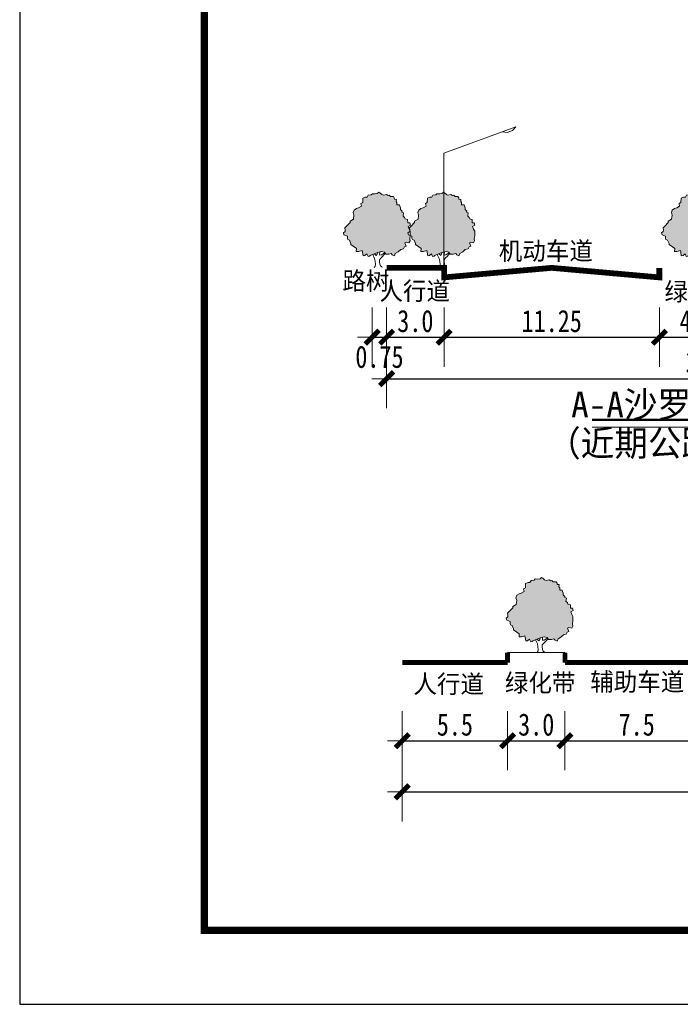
# Model space of a CAD drawing. Extents: x 38389316 to 38391210, y 2479116 to 2480544.
# Tile 1 of 68: x 38389316 to 38389450, y 2479219 to 2479419. Entities that reach past the tile are written whole.
import ezdxf
from ezdxf.enums import TextEntityAlignment as Align

# ---------------------------------------------------------------- set-up
doc = ezdxf.new("R2010")
doc.units = 0
doc.header["$LTSCALE"] = 2
doc.layers.get('0').update_dxf_attribs({"linetype": 'CONTINUOUS', "lineweight": 9})
doc.layers.get('Defpoints').update_dxf_attribs({"linetype": 'CONTINUOUS', "lineweight": 9})
doc.layers.add('DM-横断面', color=7, linetype='CONTINUOUS', lineweight=9)
for name, color, linetype in [('PUB_TITLE', 4, 'CONTINUOUS'), ('修改', 6, 'CONTINUOUS'), ('图例', 3, 'CONTINUOUS'), ('远期红线', 30, 'CONTINUOUS')]:
    doc.layers.add(name, color=color, linetype=linetype)
doc.styles.add('DIMST', font='txt', dxfattribs={"width": 0.8})
doc.dimstyles.new('ISO-25', dxfattribs={"dimtxt": 3.5, "dimasz": 2.5, "dimexe": 1.25, "dimexo": 0.625, "dimtad": 1, "dimtxsty": 'Standard', "dimblk": 'ARCHTICK', "dimcen": 2.5, "dimadec": 0, "dimazin": 0, "dimtfac": 1, "dimtmove": 0, "dimatfit": 3, "dimfxl": 1, "dimarcsym": 0})

# ---------------------------------------------------------------- blocks, each defined once
blk = doc.blocks.new('尺寸线1')
for p, q in [((0, 120), (0, -120)), ((-60, 0), (60, 0))]:
    blk.add_line(p, q)
at = {"const_width": 20}
blk.add_lwpolyline([(-28, -28), (28, 28)], dxfattribs=at)
blk = doc.blocks.new('*D38')
at = {"layer": 'Defpoints', "color": 0, "transparency": 16777216}
for p in [(434.47, 684.54), (463.63, 684.54), (463.63, 684.54)]:
    blk.add_point(p, dxfattribs=at)
at = {"layer": 'DM-横断面', "color": 0, "lineweight": -2, "transparency": 16777216}
blk.add_line((434.52, 684.54), (463.58, 684.54), dxfattribs=at)
at = {"layer": 'DM-横断面', "color": 0, "lineweight": -2, "transparency": 16777216, "xscale": 0.05, "yscale": 0.05, "zscale": 0.05, "rotation": 180}
blk.add_blockref('尺寸线1', (434.47, 684.54), dxfattribs=at)
at = {"layer": 'DM-横断面', "color": 0, "lineweight": -2, "transparency": 16777216, "xscale": 0.05, "yscale": 0.05, "zscale": 0.05}
blk.add_blockref('尺寸线1', (463.63, 684.54), dxfattribs=at)
at = {"layer": 'DM-横断面', "color": 0, "transparency": 16777216, "insert": (449.05, 687.79), "char_height": 4.5, "attachment_point": 5, "style": 'DIMST'}
blk.add_mtext('7.5', dxfattribs=at)
blk = doc.blocks.new('*D45')
at = {"layer": 'Defpoints', "color": 0, "transparency": 16777216}
for p in [(401.42, 674.16), (712.46, 674.16), (712.46, 674.16)]:
    blk.add_point(p, dxfattribs=at)
at = {"layer": 'DM-横断面', "color": 0, "lineweight": -2, "transparency": 16777216}
blk.add_line((401.47, 674.16), (712.41, 674.16), dxfattribs=at)
at = {"layer": 'DM-横断面', "color": 0, "lineweight": -2, "transparency": 16777216, "xscale": 0.05, "yscale": 0.05, "zscale": 0.05, "rotation": 180}
blk.add_blockref('尺寸线1', (401.42, 674.16), dxfattribs=at)
at = {"layer": 'DM-横断面', "color": 0, "lineweight": -2, "transparency": 16777216, "xscale": 0.05, "yscale": 0.05, "zscale": 0.05}
blk.add_blockref('尺寸线1', (712.46, 674.16), dxfattribs=at)
at = {"layer": 'DM-横断面', "color": 0, "transparency": 16777216, "insert": (556.94, 679.29), "char_height": 4.5, "attachment_point": 5, "style": 'DIMST'}
blk.add_mtext('80.0', dxfattribs=at)
blk = doc.blocks.new('*D46')
at = {"layer": 'Defpoints', "color": 0, "transparency": 16777216}
for p in [(422.81, 684.54), (434.47, 684.54), (434.47, 684.54)]:
    blk.add_point(p, dxfattribs=at)
at = {"layer": 'DM-横断面', "color": 0, "lineweight": -2, "transparency": 16777216}
blk.add_line((422.86, 684.54), (434.42, 684.54), dxfattribs=at)
at = {"layer": 'DM-横断面', "color": 0, "lineweight": -2, "transparency": 16777216, "xscale": 0.05, "yscale": 0.05, "zscale": 0.05, "rotation": 180}
blk.add_blockref('尺寸线1', (422.81, 684.54), dxfattribs=at)
at = {"layer": 'DM-横断面', "color": 0, "lineweight": -2, "transparency": 16777216, "xscale": 0.05, "yscale": 0.05, "zscale": 0.05}
blk.add_blockref('尺寸线1', (434.47, 684.54), dxfattribs=at)
at = {"layer": 'DM-横断面', "color": 0, "transparency": 16777216, "insert": (428.64, 687.79), "char_height": 4.5, "attachment_point": 5, "style": 'DIMST'}
blk.add_mtext('3.0', dxfattribs=at)
blk = doc.blocks.new('*D47')
at = {"layer": 'Defpoints', "color": 0, "transparency": 16777216}
for p in [(401.42, 684.54), (422.81, 684.54), (422.81, 684.54)]:
    blk.add_point(p, dxfattribs=at)
at = {"layer": 'DM-横断面', "color": 0, "lineweight": -2, "transparency": 16777216}
blk.add_line((401.47, 684.54), (422.76, 684.54), dxfattribs=at)
at = {"layer": 'DM-横断面', "color": 0, "lineweight": -2, "transparency": 16777216, "xscale": 0.05, "yscale": 0.05, "zscale": 0.05, "rotation": 180}
blk.add_blockref('尺寸线1', (401.42, 684.54), dxfattribs=at)
at = {"layer": 'DM-横断面', "color": 0, "lineweight": -2, "transparency": 16777216, "xscale": 0.05, "yscale": 0.05, "zscale": 0.05}
blk.add_blockref('尺寸线1', (422.81, 684.54), dxfattribs=at)
at = {"layer": 'DM-横断面', "color": 0, "transparency": 16777216, "insert": (412.12, 687.79), "char_height": 4.5, "attachment_point": 5, "style": 'DIMST'}
blk.add_mtext('5.5', dxfattribs=at)
blk = doc.blocks.new('道路树')
at = {"color": 0}
blk.add_lwpolyline([(-1.372, 2.884), (-1.325, 3.022), (-1.208, 3.102), (-1.09, 3.131), (-0.942, 3.23), (-0.974, 3.359), (-0.876, 3.408), (-0.866, 3.635), (-0.741, 3.695), (-0.642, 3.696), (-0.584, 3.795), (-0.427, 3.815), (-0.369, 3.875), (-0.22, 3.865), (-0.113, 3.885), (-0.035, 3.956), (0.027, 3.926), (0.126, 3.839), (0.205, 3.801), (0.362, 3.83), (0.449, 3.783), (0.508, 3.792), (0.579, 3.733), (0.607, 3.725), (0.725, 3.735), (0.776, 3.656), (0.777, 3.589), (0.883, 3.579), (0.876, 3.472), (0.915, 3.413), (0.916, 3.295), (1.043, 3.296), (1.063, 3.218), (1.095, 3.128), (1.104, 3.05), (1.183, 2.963), (1.175, 2.904), (1.262, 2.874), (1.244, 2.708), (1.315, 2.639), (1.335, 2.56), (1.473, 2.522), (1.474, 2.356), (1.581, 2.346), (1.613, 2.228), (1.495, 2.16), (1.544, 2.02), (1.604, 1.914), (1.606, 1.666), (1.579, 1.54), (1.599, 1.411), (1.541, 1.304), (1.392, 1.342), (1.325, 1.31), (1.394, 1.134), (1.307, 1.094), (1.257, 0.995), (1.112, 0.955), (0.983, 0.836), (0.827, 0.756), (0.78, 0.63), (0.67, 0.688), (0.611, 0.746), (0.485, 0.714), (0.327, 0.713), (0.256, 0.811), (0.11, 0.849), (-0.109, 0.808), (-0.285, 0.728), (-0.481, 0.639), (-0.52, 0.608), (-0.598, 0.599), (-0.658, 0.725), (-0.764, 0.645), (-0.854, 0.636), (-0.884, 0.813), (-0.904, 0.911), (-1.081, 0.851), (-1.21, 0.858), (-1.2, 1.007), (-1.318, 1.093), (-1.496, 1.221), (-1.497, 1.28), (-1.568, 1.445), (-1.656, 1.484), (-1.676, 1.543), (-1.676, 1.652), (-1.854, 1.729), (-1.886, 1.827), (-1.796, 1.907), (-1.788, 1.966), (-1.809, 2.095), (-1.72, 2.182), (-1.536, 2.372), (-1.537, 2.439), (-1.361, 2.55), (-1.331, 2.747)], close=True, dxfattribs=at)
for points in [[(-0.279, 0.012), (-0.221, 0.08), (-0.21, 0.17), (-0.223, 0.346), (-0.252, 0.492), (-0.352, 0.699)], [(-0.254, 0.728), (-0.206, 0.681), (-0.175, 0.642), (-0.128, 0.709), (-0.109, 0.808)], [(0.136, 0.024), (0.116, 0.054), (0.057, 0.102), (0.025, 0.2), (0.004, 0.348), (0.004, 0.427), (0.082, 0.515), (0.179, 0.614), (0.218, 0.664), (0.296, 0.752)], [(0.02, 0.809), (0.01, 0.711), (0.022, 0.671), (0.1, 0.672), (0.268, 0.783)]]:
    blk.add_lwpolyline(points, dxfattribs=at)
blk = doc.blocks.new('路灯1')
for p, q in [((-0.008, 5.999), (3.751, 7.367)), ((3.751, 7.367), (3.585, 7.179)), ((3.304, 7.076), (3.056, 7.114)), ((3.585, 7.179), (3.304, 7.076))]:
    blk.add_line(p, q)
at = {"const_width": 0.05}
blk.add_lwpolyline([(-0.008, 0), (-0.008, 5.999)], dxfattribs=at)
at = {"color": 0}
blk.add_lwpolyline([(-1.372, 2.884), (-1.325, 3.022), (-1.208, 3.102), (-1.09, 3.131), (-0.942, 3.23), (-0.974, 3.359), (-0.876, 3.408), (-0.866, 3.635), (-0.741, 3.695), (-0.642, 3.696), (-0.584, 3.795), (-0.427, 3.815), (-0.369, 3.875), (-0.22, 3.865), (-0.113, 3.885), (-0.035, 3.956), (0.027, 3.926), (0.126, 3.839), (0.205, 3.801), (0.362, 3.83), (0.449, 3.783), (0.508, 3.792), (0.579, 3.733), (0.607, 3.725), (0.725, 3.735), (0.776, 3.656), (0.777, 3.589), (0.883, 3.579), (0.876, 3.472), (0.915, 3.413), (0.916, 3.295), (1.043, 3.296), (1.063, 3.218), (1.095, 3.128), (1.104, 3.05), (1.183, 2.963), (1.175, 2.904), (1.262, 2.874), (1.244, 2.708), (1.315, 2.639), (1.335, 2.56), (1.473, 2.522), (1.474, 2.356), (1.581, 2.346), (1.613, 2.228), (1.495, 2.16), (1.544, 2.02), (1.604, 1.914), (1.606, 1.666), (1.579, 1.54), (1.599, 1.411), (1.541, 1.304), (1.392, 1.342), (1.325, 1.31), (1.394, 1.134), (1.307, 1.094), (1.257, 0.995), (1.112, 0.955), (0.983, 0.836), (0.827, 0.756), (0.78, 0.63), (0.67, 0.688), (0.611, 0.746), (0.485, 0.714), (0.327, 0.713), (0.256, 0.811), (0.11, 0.849), (-0.109, 0.808), (-0.285, 0.728), (-0.481, 0.639), (-0.52, 0.608), (-0.598, 0.599), (-0.658, 0.725), (-0.764, 0.645), (-0.854, 0.636), (-0.884, 0.813), (-0.904, 0.911), (-1.081, 0.851), (-1.21, 0.858), (-1.2, 1.007), (-1.318, 1.093), (-1.496, 1.221), (-1.497, 1.28), (-1.568, 1.445), (-1.656, 1.484), (-1.676, 1.543), (-1.676, 1.652), (-1.854, 1.729), (-1.886, 1.827), (-1.796, 1.907), (-1.788, 1.966), (-1.809, 2.095), (-1.72, 2.182), (-1.536, 2.372), (-1.537, 2.439), (-1.361, 2.55), (-1.331, 2.747)], close=True, dxfattribs=at)
for points in [[(-0.29, 0), (-0.221, 0.08), (-0.21, 0.17), (-0.223, 0.346), (-0.252, 0.492), (-0.352, 0.699)], [(-0.254, 0.728), (-0.206, 0.681), (-0.175, 0.642), (-0.128, 0.709), (-0.109, 0.808)], [(0.151, 0), (0.116, 0.054), (0.057, 0.102), (0.025, 0.2), (0.004, 0.348), (0.004, 0.427), (0.082, 0.515), (0.179, 0.614), (0.218, 0.664), (0.296, 0.752)], [(0.02, 0.809), (0.01, 0.711), (0.022, 0.671), (0.1, 0.672), (0.268, 0.783)]]:
    blk.add_lwpolyline(points, dxfattribs=at)
blk = doc.blocks.new('*D30')
at = {"layer": 'Defpoints', "color": 0, "transparency": 16777216}
for p in [(475.64, 747.61), (478.56, 747.61), (478.56, 747.61)]:
    blk.add_point(p, dxfattribs=at)
at = {"layer": 'DM-横断面', "color": 0, "lineweight": -2, "transparency": 16777216}
blk.add_line((475.69, 747.61), (478.51, 747.61), dxfattribs=at)
at = {"layer": 'DM-横断面', "color": 0, "lineweight": -2, "transparency": 16777216, "xscale": 0.05, "yscale": 0.05, "zscale": 0.05, "rotation": 180}
blk.add_blockref('尺寸线1', (475.64, 747.61), dxfattribs=at)
at = {"layer": 'DM-横断面', "color": 0, "lineweight": -2, "transparency": 16777216, "xscale": 0.05, "yscale": 0.05, "zscale": 0.05}
blk.add_blockref('尺寸线1', (478.56, 747.61), dxfattribs=at)
at = {"layer": 'DM-横断面', "color": 0, "transparency": 16777216, "insert": (477.1, 743.59), "char_height": 4.5, "attachment_point": 5, "style": 'DIMST'}
blk.add_mtext('0.75', dxfattribs=at)
blk = doc.blocks.new('*D31')
at = {"layer": 'Defpoints', "color": 0, "transparency": 16777216}
for p in [(478.56, 747.61), (490.22, 747.61), (490.22, 747.61)]:
    blk.add_point(p, dxfattribs=at)
at = {"layer": 'DM-横断面', "color": 0, "lineweight": -2, "transparency": 16777216}
blk.add_line((478.61, 747.61), (490.17, 747.61), dxfattribs=at)
at = {"layer": 'DM-横断面', "color": 0, "lineweight": -2, "transparency": 16777216, "xscale": 0.05, "yscale": 0.05, "zscale": 0.05, "rotation": 180}
blk.add_blockref('尺寸线1', (478.56, 747.61), dxfattribs=at)
at = {"layer": 'DM-横断面', "color": 0, "lineweight": -2, "transparency": 16777216, "xscale": 0.05, "yscale": 0.05, "zscale": 0.05}
blk.add_blockref('尺寸线1', (490.22, 747.61), dxfattribs=at)
at = {"layer": 'DM-横断面', "color": 0, "transparency": 16777216, "insert": (484.39, 750.86), "char_height": 4.5, "attachment_point": 5, "style": 'DIMST'}
blk.add_mtext('3.0', dxfattribs=at)
blk = doc.blocks.new('*D32')
at = {"layer": 'Defpoints', "color": 0, "transparency": 16777216}
for p in [(490.22, 747.61), (533.96, 747.61), (533.96, 747.61)]:
    blk.add_point(p, dxfattribs=at)
at = {"layer": 'DM-横断面', "color": 0, "lineweight": -2, "transparency": 16777216}
blk.add_line((490.27, 747.61), (533.91, 747.61), dxfattribs=at)
at = {"layer": 'DM-横断面', "color": 0, "lineweight": -2, "transparency": 16777216, "xscale": 0.05, "yscale": 0.05, "zscale": 0.05, "rotation": 180}
blk.add_blockref('尺寸线1', (490.22, 747.61), dxfattribs=at)
at = {"layer": 'DM-横断面', "color": 0, "lineweight": -2, "transparency": 16777216, "xscale": 0.05, "yscale": 0.05, "zscale": 0.05}
blk.add_blockref('尺寸线1', (533.96, 747.61), dxfattribs=at)
at = {"layer": 'DM-横断面', "color": 0, "transparency": 16777216, "insert": (512.09, 750.86), "char_height": 4.5, "attachment_point": 5, "style": 'DIMST'}
blk.add_mtext('11.25', dxfattribs=at)
blk = doc.blocks.new('*D33')
at = {"layer": 'Defpoints', "color": 0, "transparency": 16777216}
for p in [(533.96, 747.61), (549.51, 747.61), (549.51, 747.61)]:
    blk.add_point(p, dxfattribs=at)
at = {"layer": 'DM-横断面', "color": 0, "lineweight": -2, "transparency": 16777216}
blk.add_line((534.01, 747.61), (549.46, 747.61), dxfattribs=at)
at = {"layer": 'DM-横断面', "color": 0, "lineweight": -2, "transparency": 16777216, "xscale": 0.05, "yscale": 0.05, "zscale": 0.05, "rotation": 180}
blk.add_blockref('尺寸线1', (533.96, 747.61), dxfattribs=at)
at = {"layer": 'DM-横断面', "color": 0, "lineweight": -2, "transparency": 16777216, "xscale": 0.05, "yscale": 0.05, "zscale": 0.05}
blk.add_blockref('尺寸线1', (549.51, 747.61), dxfattribs=at)
at = {"layer": 'DM-横断面', "color": 0, "transparency": 16777216, "insert": (541.74, 750.86), "char_height": 4.5, "attachment_point": 5, "style": 'DIMST'}
blk.add_mtext('4.0', dxfattribs=at)
blk = doc.blocks.new('*D37')
at = {"layer": 'Defpoints', "color": 0, "transparency": 16777216}
for p in [(478.56, 739.17), (604.92, 739.17), (604.92, 739.17)]:
    blk.add_point(p, dxfattribs=at)
at = {"layer": 'DM-横断面', "color": 0, "lineweight": -2, "transparency": 16777216}
blk.add_line((478.61, 739.17), (604.87, 739.17), dxfattribs=at)
at = {"layer": 'DM-横断面', "color": 0, "lineweight": -2, "transparency": 16777216, "xscale": 0.05, "yscale": 0.05, "zscale": 0.05, "rotation": 180}
blk.add_blockref('尺寸线1', (478.56, 739.17), dxfattribs=at)
at = {"layer": 'DM-横断面', "color": 0, "lineweight": -2, "transparency": 16777216, "xscale": 0.05, "yscale": 0.05, "zscale": 0.05}
blk.add_blockref('尺寸线1', (604.92, 739.17), dxfattribs=at)
at = {"layer": 'DM-横断面', "color": 0, "transparency": 16777216, "insert": (541.74, 742.42), "char_height": 4.5, "attachment_point": 5, "style": 'DIMST'}
blk.add_mtext('34', dxfattribs=at)
blk = doc.blocks.new('A$C36B43F05')
at = {"layer": 'PUB_TITLE'}
blk.add_lwpolyline([(0, 0), (126150, 0), (126150, 178350), (0, 178350)], close=True, dxfattribs=at)
at = {"layer": 'PUB_TITLE', "const_width": 150}
blk.add_lwpolyline([(1500, 1500), (124650, 1500), (124650, 174600), (1500, 174600)], close=True, dxfattribs=at)
blk = doc.blocks.new('A$C25026723')
at = {"layer": '修改'}
blk.add_blockref('A$C36B43F05', (0, 0), dxfattribs=at)
blk = doc.blocks.new('A-A-1')
h = blk.add_hatch(color=94)
h.dxf.hatch_style = 1
h.paths.add_polyline_path([(435.58, 712.12), (435.04, 712.27), (434.96, 712.58), (434.69, 712.85), (434.76, 713.49), (434.42, 713.61), (434.45, 713.84), (434.14, 714.18), (434.11, 714.48), (433.98, 714.83), (433.91, 715.14), (433.41, 715.13), (433.41, 715.59), (433.26, 715.82), (433.29, 716.23), (432.87, 716.27), (432.87, 716.54), (432.67, 716.84), (432.15, 716.8), (431.83, 717.06), (431.6, 717.03), (431.26, 717.21), (430.65, 717.1), (430.34, 717.25), (429.96, 717.58), (429.72, 717.7), (429.41, 717.43), (429, 717.35), (428.42, 717.39), (428.19, 717.15), (427.58, 717.07), (427.35, 716.69), (426.97, 716.69), (426.48, 716.45), (426.45, 715.57), (426.07, 715.38), (426.19, 714.88), (425.61, 714.49), (425.16, 714.38), (424.7, 714.07), (424.52, 713.53), (424.68, 713), (424.56, 712.24), (423.88, 711.8), (423.88, 711.54), (423.16, 710.8), (422.82, 710.46), (422.93, 709.79), (422.52, 709.42), (422.64, 709.04), (423.33, 708.74), (423.34, 708.32), (423.41, 708.09), (423.75, 707.94), (424.03, 707.3), (424.03, 707.07), (424.73, 706.57), (425.19, 706.24), (425.15, 705.66), (425.65, 705.63), (426.34, 705.86), (426.42, 705.48), (426.53, 704.79), (426.88, 704.83), (427.29, 705.14), (427.52, 704.65), (427.83, 704.68), (427.98, 704.81), (428.74, 705.15), (429.43, 705.46), (430.28, 705.62), (431, 705.43), (430.92, 705.38), (431.12, 705.09), (431.74, 705.1), (432.23, 705.22), (432.46, 704.99), (432.88, 704.77), (433.07, 705.26), (433.67, 705.57), (434.17, 706.03), (434.74, 706.19), (434.93, 706.57), (435.27, 706.73), (435, 707.42), (435.26, 707.54), (435.84, 707.39), (436.07, 707.81), (435.99, 708.31), (436.1, 708.8), (436.09, 709.76), (435.86, 710.17), (435.67, 710.72), (436.12, 710.98), (436, 711.44), (435.58, 711.48)])
at = {"layer": 'DM-横断面'}
for p, q in [((422.81, 702.43), (434.47, 702.43)), ((434.47, 700.42), (463.63, 700.42))]:
    blk.add_line(p, q, dxfattribs=at)
at = {"layer": 'DM-横断面', "const_width": 0.972}
for points in [[(422.81, 700.42), (422.81, 702.43), (422.81, 702.43), (422.81, 702.43), (422.81, 702.43), (422.81, 702.43)], [(434.47, 700.42), (434.47, 702.43), (434.47, 702.43), (434.47, 702.43), (434.47, 702.43), (434.47, 702.43)], [(422.81, 700.42), (422.81, 700.42), (401.42, 700.42)], [(463.63, 700.42), (463.63, 700.42), (434.47, 700.42)]]:
    blk.add_lwpolyline(points, dxfattribs=at)
at = {"layer": 'DM-横断面', "xscale": 3.888000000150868, "yscale": 3.888000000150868, "zscale": 3.888000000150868}
blk.add_blockref('道路树', (429.85, 702.32), dxfattribs=at)
at = {"layer": 'DM-横断面'}
for s, p in [('人行道', (410.85, 696.05)), ('绿化带', (429.44, 696.3)), ('辅助车道', (449.16, 696.5))]:
    blk.add_text(s, height=3.674, dxfattribs=at).set_placement(p, align=Align.MIDDLE_CENTER)
for base, p1, p2, text, override, picture, middle in [((422.81, 684.54), (401.42, 684.54), (422.81, 684.54), '5.5', {"dimtxt": 4.5, "dimasz": 0.05, "dimexe": 0, "dimexo": 0, "dimgap": 1, "dimdec": 1, "dimdsep": 46, "dimtxsty": 'DIMST', "dimblk": '尺寸线1', "dimcen": 0, "dimdle": 1, "dimtix": 1, "dimtmove": 2}, '*D47', (412.12, 687.79)), ((434.47, 684.54), (422.81, 684.54), (434.47, 684.54), '3.0', {"dimtxt": 4.5, "dimasz": 0.05, "dimexe": 0, "dimexo": 0, "dimgap": 1, "dimdec": 1, "dimdsep": 46, "dimtxsty": 'DIMST', "dimblk": '尺寸线1', "dimcen": 0, "dimdle": 1, "dimtix": 1, "dimtmove": 2}, '*D46', (428.64, 687.79)), ((463.63, 684.54), (434.47, 684.54), (463.63, 684.54), '7.5', {"dimscale": 1, "dimtxt": 4.5, "dimasz": 0.05, "dimexe": 0, "dimexo": 0, "dimgap": 1, "dimtad": 1, "dimjust": 0, "dimtih": 0, "dimtoh": 0, "dimdec": 1, "dimlfac": 1, "dimdsep": 46, "dimtxsty": 'DIMST', "dimblk": '尺寸线1', "dimsah": 0, "dimtsz": 0, "dimcen": 0, "dimdle": 1, "dimse1": 0, "dimse2": 0, "dimsd1": 0, "dimsd2": 0, "dimtol": 0, "dimtix": 1, "dimtofl": 1, "dimtmove": 2, "dimatfit": 3}, '*D38', (449.05, 687.79)), ((712.46, 674.16), (401.42, 674.16), (712.46, 674.16), '80.0', {"dimtxt": 4.5, "dimasz": 0.05, "dimexe": 0, "dimexo": 0, "dimgap": 1, "dimdec": 1, "dimdsep": 46, "dimtxsty": 'DIMST', "dimblk": '尺寸线1', "dimcen": 0, "dimdle": 1, "dimtix": 1, "dimtmove": 2}, '*D45', (556.94, 679.29))]:
    dim = blk.add_linear_dim(base=base, p1=p1, p2=p2, text=text, dimstyle='ISO-25', override=override, dxfattribs=at)
    dim.commit()
    dim.dimension.update_dxf_attribs({"geometry": picture, "text_midpoint": middle, "dimtype": 128})
blk = doc.blocks.new('A-A-2')
h = blk.add_hatch(color=94)
h.dxf.hatch_style = 1
h.paths.add_polyline_path([(481.35, 773.86), (481.12, 774.51), (480.66, 774.5), (480.66, 774.96), (480.5, 775.19), (480.53, 775.61), (480.12, 775.65), (480.12, 775.91), (479.92, 776.21), (479.39, 776.17), (479.07, 776.44), (478.85, 776.4), (478.51, 776.58), (477.89, 776.47), (477.59, 776.62), (477.2, 776.96), (476.96, 777.07), (476.66, 776.8), (476.24, 776.72), (475.67, 776.76), (475.44, 776.53), (474.83, 776.45), (474.6, 776.06), (474.22, 776.06), (473.73, 775.83), (473.69, 774.94), (473.31, 774.75), (473.44, 774.25), (472.86, 773.87), (472.4, 773.75), (471.95, 773.44), (471.77, 772.91), (471.92, 772.37), (471.81, 771.61), (471.12, 771.18), (471.13, 770.91), (470.41, 770.18), (470.06, 769.84), (470.17, 769.16), (469.77, 768.8), (469.89, 768.42), (470.58, 768.12), (470.58, 767.69), (470.66, 767.46), (471, 767.31), (471.42, 766.34), (471.97, 765.94), (472.43, 765.61), (472.39, 765.03), (472.9, 765), (473.58, 765.24), (473.66, 764.85), (473.78, 764.17), (474.13, 764.2), (474.54, 764.51), (474.77, 764.02), (475.08, 764.06), (475.23, 764.18), (475.99, 764.52), (476.68, 764.83), (477.53, 764.99), (478.39, 764.77), (478.26, 764.62), (478.37, 764.47), (478.98, 764.47), (479.47, 764.59), (479.7, 764.37), (480.13, 764.14), (480.31, 764.63), (480.92, 764.94), (481.42, 765.41), (481.99, 765.56), (482.18, 765.95), (482.52, 766.1), (482.25, 766.79), (482.51, 766.91), (483.09, 766.76), (483.32, 767.18), (483.24, 767.68), (483.34, 768.17), (483.34, 768.27), (483.01, 768.42), (482.89, 768.8), (483.24, 769.11), (483.26, 769.27), (483.1, 769.55), (482.91, 770.09), (483.37, 770.36), (483.24, 770.81), (482.83, 770.85), (482.82, 771.5), (482.29, 771.65), (482.21, 771.95), (481.93, 772.22), (482.01, 772.87), (481.67, 772.98), (481.7, 773.21), (481.39, 773.55)])
h.paths.add_polyline_path([(490.19, 777.02), (490.08, 777.07), (489.78, 776.8), (489.37, 776.72), (488.79, 776.76), (488.56, 776.53), (487.95, 776.45), (487.72, 776.06), (487.34, 776.06), (486.85, 775.83), (486.81, 774.94), (486.43, 774.75), (486.56, 774.25), (485.98, 773.87), (485.52, 773.75), (485.07, 773.44), (484.89, 772.91), (485.04, 772.37), (484.93, 771.61), (484.25, 771.18), (484.25, 770.91), (483.53, 770.18), (483.19, 769.84), (483.29, 769.22), (483.33, 769.13), (483.34, 768.27), (483.7, 768.12), (483.71, 767.69), (483.78, 767.46), (484.12, 767.31), (484.54, 766.34), (485.09, 765.94), (485.56, 765.61), (485.52, 765.03), (486.02, 765), (486.71, 765.24), (486.78, 764.85), (486.9, 764.17), (487.25, 764.2), (487.66, 764.51), (487.89, 764.02), (488.2, 764.06), (488.35, 764.18), (489.11, 764.52), (489.8, 764.83), (490.19, 764.91)])
h.paths.add_polyline_path([(495.95, 771.5), (495.41, 771.65), (495.33, 771.95), (495.06, 772.22), (495.13, 772.87), (494.79, 772.98), (494.82, 773.21), (494.51, 773.55), (494.48, 773.86), (494.25, 774.51), (493.78, 774.5), (493.78, 774.96), (493.63, 775.19), (493.65, 775.61), (493.24, 775.65), (493.24, 775.91), (493.04, 776.21), (492.52, 776.17), (492.2, 776.44), (491.97, 776.4), (491.63, 776.58), (491.02, 776.47), (490.71, 776.62), (490.33, 776.96), (490.19, 777.02), (490.19, 764.91), (490.65, 764.99), (491.51, 764.77), (491.38, 764.62), (491.49, 764.47), (492.1, 764.47), (492.59, 764.59), (492.83, 764.37), (493.25, 764.14), (493.43, 764.63), (494.04, 764.94), (494.54, 765.41), (495.11, 765.56), (495.3, 765.95), (495.64, 766.1), (495.37, 766.79), (495.63, 766.91), (496.21, 766.76), (496.44, 767.18), (496.36, 767.68), (496.46, 768.17), (496.46, 769.13), (496.22, 769.55), (496.03, 770.09), (496.49, 770.36), (496.37, 770.81), (495.95, 770.85)])
h.paths.add_polyline_path([(547.97, 769.13), (547.74, 769.55), (547.55, 770.09), (548.01, 770.36), (547.88, 770.81), (547.47, 770.85), (547.46, 771.5), (546.93, 771.65), (546.85, 771.95), (546.57, 772.22), (546.64, 772.87), (546.3, 772.98), (546.34, 773.21), (546.03, 773.55), (545.99, 773.86), (545.76, 774.51), (545.3, 774.5), (545.3, 774.96), (545.14, 775.19), (545.17, 775.61), (544.76, 775.65), (544.75, 775.91), (544.55, 776.21), (544.03, 776.17), (543.71, 776.44), (543.48, 776.4), (543.14, 776.58), (542.53, 776.47), (542.23, 776.62), (541.84, 776.96), (541.6, 777.07), (541.3, 776.8), (540.88, 776.72), (540.3, 776.76), (540.08, 776.53), (539.47, 776.45), (539.24, 776.06), (538.86, 776.06), (538.37, 775.83), (538.33, 774.94), (537.95, 774.75), (538.07, 774.25), (537.5, 773.87), (537.04, 773.75), (536.58, 773.44), (536.4, 772.91), (536.56, 772.37), (536.45, 771.61), (535.76, 771.18), (535.76, 770.91), (535.05, 770.18), (534.7, 769.84), (534.81, 769.16), (534.4, 768.8), (534.53, 768.42), (535.22, 768.12), (535.22, 767.69), (535.3, 767.46), (535.64, 767.31), (536.06, 766.34), (536.61, 765.94), (537.07, 765.61), (537.03, 765.03), (537.54, 765), (538.22, 765.24), (538.3, 764.85), (538.42, 764.17), (538.76, 764.2), (539.18, 764.51), (539.41, 764.02), (539.72, 764.06), (539.87, 764.18), (540.63, 764.52), (541.31, 764.83), (542.16, 764.99), (543.02, 764.77), (542.89, 764.62), (543.01, 764.47), (543.62, 764.47), (544.11, 764.59), (544.34, 764.37), (544.77, 764.14), (544.95, 764.63), (545.56, 764.94), (546.06, 765.41), (546.62, 765.56), (546.82, 765.95), (547.16, 766.1), (546.89, 766.79), (547.15, 766.91), (547.73, 766.76), (547.95, 767.18), (547.87, 767.68), (547.98, 768.17)])
h.paths.add_polyline_path([(593.28, 777.02), (593.15, 776.96), (592.57, 776.45), (591.85, 776.58), (591.51, 776.4), (591.28, 776.44), (590.96, 776.17), (590.43, 776.21), (590.24, 775.91), (590.23, 775.65), (589.82, 775.61), (589.85, 775.19), (589.69, 774.96), (589.69, 774.5), (589.2, 774.51), (589.12, 774.2), (589, 773.86), (588.96, 773.55), (588.65, 773.21), (588.68, 772.98), (588.34, 772.87), (588.42, 772.22), (588.14, 771.95), (588.06, 771.65), (587.53, 771.5), (587.52, 770.85), (587.11, 770.81), (586.98, 770.36), (587.44, 770.09), (587.25, 769.55), (587.02, 769.13), (587.01, 768.17), (587.11, 767.68), (587.03, 767.18), (587.26, 766.76), (587.84, 766.91), (588.1, 766.79), (587.83, 766.1), (588.17, 765.95), (588.36, 765.56), (588.93, 765.41), (589.43, 764.94), (590.04, 764.63), (590.22, 764.14), (590.65, 764.37), (590.88, 764.59), (591.37, 764.47), (591.98, 764.47), (592.26, 764.85), (592.82, 764.99), (593.28, 764.91)])
h.paths.add_polyline_path([(600.29, 769.84), (599.94, 770.18), (599.22, 770.91), (599.23, 771.18), (598.54, 771.61), (598.43, 772.37), (598.59, 772.91), (598.4, 773.44), (597.95, 773.75), (597.49, 773.87), (596.91, 774.25), (597.04, 774.75), (596.66, 774.94), (596.62, 775.83), (596.13, 776.06), (595.75, 776.06), (595.52, 776.45), (594.91, 776.53), (594.69, 776.76), (593.8, 776.7), (593.39, 777.07), (593.28, 777.02), (593.28, 764.91), (593.67, 764.83), (594.36, 764.52), (595.43, 764.04), (595.58, 764.02), (595.81, 764.51), (596.22, 764.2), (596.57, 764.17), (596.75, 765.24), (597.45, 765), (597.96, 765.03), (597.92, 765.61), (598.38, 765.94), (599.07, 766.44), (599.07, 766.67), (599.35, 767.31), (599.69, 767.46), (599.77, 767.69), (599.77, 768.12), (600.13, 768.27), (600.14, 769.19), (600.16, 769.17), (600.19, 769.22)])
h.paths.add_polyline_path([(612.35, 770.91), (612.35, 771.18), (611.66, 771.61), (611.55, 772.37), (611.71, 772.91), (611.53, 773.44), (611.07, 773.75), (610.61, 773.87), (610.04, 774.25), (610.16, 774.75), (609.78, 774.94), (609.74, 775.83), (609.25, 776.06), (608.87, 776.06), (608.65, 776.45), (608.03, 776.53), (607.81, 776.76), (606.92, 776.7), (606.51, 777.07), (606.27, 776.96), (605.69, 776.45), (604.97, 776.58), (604.63, 776.4), (604.4, 776.44), (604.08, 776.17), (603.56, 776.21), (603.36, 775.91), (603.36, 775.65), (602.94, 775.61), (602.97, 775.19), (602.81, 774.96), (602.81, 774.5), (602.32, 774.51), (602.24, 774.2), (602.12, 773.86), (602.08, 773.55), (601.77, 773.21), (601.81, 772.98), (601.47, 772.87), (601.54, 772.22), (601.26, 771.95), (601.18, 771.65), (600.65, 771.5), (600.64, 770.85), (600.23, 770.81), (600.1, 770.36), (600.56, 770.09), (600.37, 769.55), (600.21, 769.27), (600.24, 769.11), (600.58, 768.8), (600.46, 768.42), (600.13, 768.27), (600.13, 768.17), (600.24, 767.68), (600.16, 767.18), (600.38, 766.76), (600.96, 766.91), (601.22, 766.79), (600.96, 766.1), (601.29, 765.95), (601.49, 765.56), (602.05, 765.41), (602.55, 764.94), (603.16, 764.63), (603.34, 764.14), (603.77, 764.37), (604, 764.59), (604.49, 764.47), (605.1, 764.47), (605.38, 764.85), (605.95, 764.99), (606.8, 764.83), (607.48, 764.52), (608.55, 764.04), (608.7, 764.02), (608.93, 764.51), (609.35, 764.2), (609.7, 764.17), (609.87, 765.24), (610.58, 765), (611.08, 765.03), (611.04, 765.61), (611.5, 765.94), (612.19, 766.44), (612.19, 766.67), (612.47, 767.31), (612.81, 767.46), (612.89, 767.69), (612.89, 768.12), (613.58, 768.42), (613.71, 768.8), (613.3, 769.16), (613.41, 769.84), (613.06, 770.18)])
at = {"layer": 'DM-横断面', "linetype": 'Continuous'}
blk.add_line((520.29, 729.35), (569.15, 729.35), dxfattribs=at)
blk.add_lwpolyline([(475.64, 761.69, 0, 0, 0), (478.56, 761.69, 1.17, 1.17, 0), (490.22, 761.69, 1.17, 1.17, 0), (490.22, 759.75, 1.17, 1.17, 0), (512.09, 761.69, 1.17, 1.17, 0), (533.96, 759.75, 1.17, 1.17, 0), (533.96, 761.69, 0, 0, 0), (549.51, 761.69, 1.17, 1.17, 0), (549.51, 759.75, 1.17, 1.17, 0), (571.38, 761.69, 1.17, 1.17, 0), (593.25, 759.75, 1.17, 1.17, 0), (593.25, 761.69, 1.17, 1.17, 0), (604.92, 761.69, 0, 0, 0), (607.83, 761.69, 0, 0, 0)], format="xyseb", dxfattribs=at)
at = {"layer": 'DM-横断面', "linetype": 'Continuous', "const_width": 0.525, "flags": 128}
blk.add_lwpolyline([(520.29, 730.82), (569.15, 730.82)], dxfattribs=at)
at = {"layer": 'DM-横断面', "linetype": 'Continuous', "xscale": 3.888000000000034, "yscale": 3.888000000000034, "zscale": 3.888000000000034}
for name, p in [('路灯1', (490.22, 761.69)), ('道路树', (477.1, 761.69)), ('道路树', (541.74, 761.69))]:
    blk.add_blockref(name, p, dxfattribs=at)
at = {"layer": 'DM-横断面'}
for s, height, p in [('机动车道', 3.674, (510.89, 765.14)), ('路树', 3.674, (474.35, 759.05)), ('人行道', 3.674, (484.26, 756.99)), ('绿化带', 3.674, (542.16, 756.87)), ('A-A沙罗公路横断面', 5.249, (545.28, 733.94)), ('（近期公路实施断面）', 5.249, (545.28, 726.07))]:
    blk.add_text(s, height=height, dxfattribs=at).set_placement(p, align=Align.MIDDLE_CENTER)
for base, p1, p2, text, picture, middle in [((478.56, 747.61), (475.64, 747.61), (478.56, 747.61), '0.75', '*D30', (477.1, 743.59)), ((490.22, 747.61), (478.56, 747.61), (490.22, 747.61), '3.0', '*D31', (484.39, 750.86)), ((533.96, 747.61), (490.22, 747.61), (533.96, 747.61), '11.25', '*D32', (512.09, 750.86)), ((549.51, 747.61), (533.96, 747.61), (549.51, 747.61), '4.0', '*D33', (541.74, 750.86)), ((604.92, 739.17), (478.56, 739.17), (604.92, 739.17), '34', '*D37', (541.74, 742.42))]:
    dim = blk.add_linear_dim(base=base, p1=p1, p2=p2, text=text, dimstyle='ISO-25', override={"dimtxt": 4.5, "dimasz": 0.05, "dimexe": 0, "dimexo": 0, "dimgap": 1, "dimdec": 1, "dimdsep": 46, "dimtxsty": 'DIMST', "dimblk": '尺寸线1', "dimcen": 0, "dimdle": 1, "dimtix": 1, "dimtmove": 2}, dxfattribs=at)
    dim.commit()
    dim.dimension.update_dxf_attribs({"geometry": picture, "text_midpoint": middle, "dimtype": 128})

msp = doc.modelspace()

# ---------------------------------------------------------------- block references
at = {"layer": '图例'}
for name, p in [('A-A-2', (38388911.962, 2478606.698)), ('A-A-1', (38388992.268, 2478587.808))]:
    msp.add_blockref(name, p, dxfattribs=at)
at = {"layer": '远期红线', "linetype": 'ByBlock', "xscale": 0.01000002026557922, "yscale": 0.01000002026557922, "zscale": 0.01, "rotation": 90}
msp.add_blockref('A$C25026723', (38391099.475, 2479218.811), dxfattribs=at)

doc.saveas('drawing.dxf')
